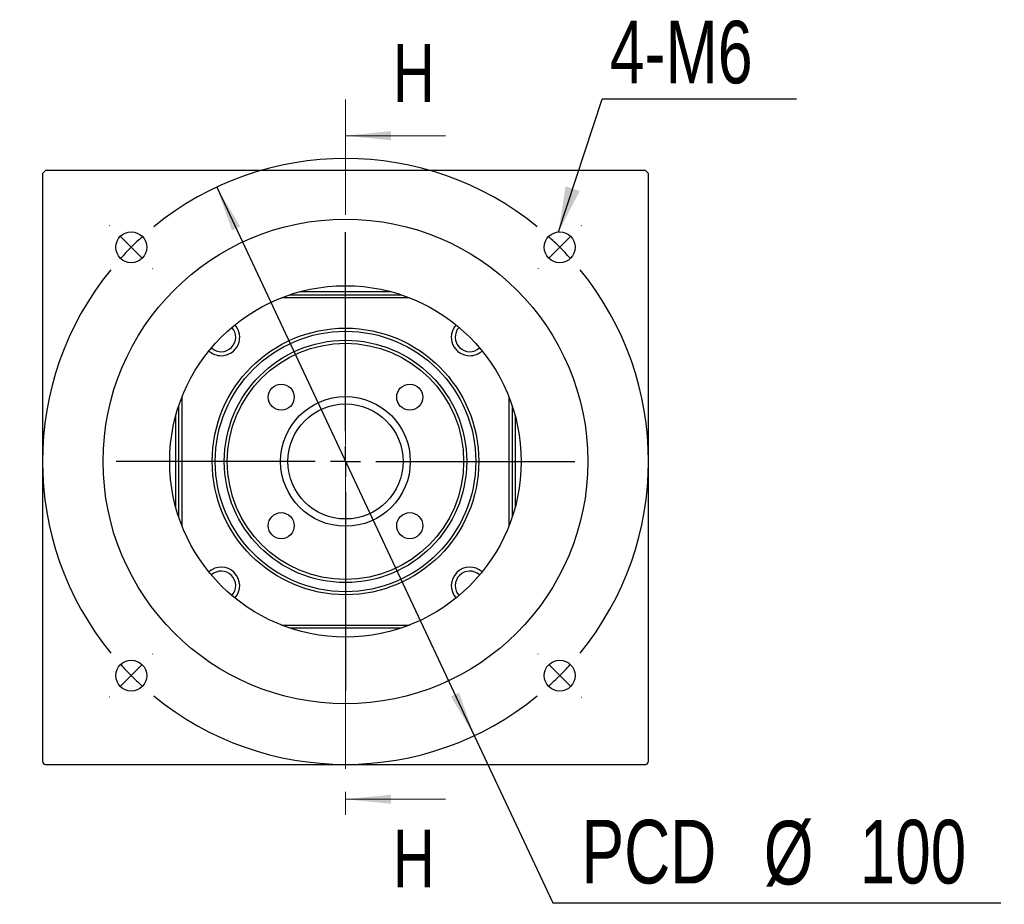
# Model space of a CAD drawing. Header units: millimetres. Extents: x 46 to 280, y 18 to 196.
# Tile 1 of 7: x 47 to 102, y 31 to 80. Entities that reach past the tile are written whole.
import ezdxf

# ---------------------------------------------------------------- set-up
doc = ezdxf.new("R2010")
doc.units = ezdxf.units.MM
doc.linetypes.add('CENTER', pattern=[10.16, 6.35, -1.27, 1.27, -1.27])
doc.layers.add('FORMAT', color=7, linetype='Continuous')
doc.styles.add('SLDTEXTSTYLE0', font='TXT', dxfattribs={"width": 0.75})
doc.dimstyles.new('SLDDIMSTYLE4', dxfattribs={"dimtxt": 0.18, "dimasz": 2.5, "dimexe": 0, "dimexo": 0.0625, "dimgap": 0, "dimtad": 0, "dimtih": 1, "dimtoh": 1, "dimdec": 0, "dimrnd": 1e-09, "dimzin": 0, "dimdsep": 46, "dimtxsty": 'Standard', "dimsah": 1, "dimcen": 0.09, "dimadec": 0, "dimazin": 0, "dimtfac": 2.5, "dimtdec": 0, "dimtofl": 0, "dimtmove": 0, "dimatfit": 3, "dimfxl": 0, "dimfrac": 2, "dimtolj": 1, "dimtzin": 0, "dimarcsym": 0})
doc.dimstyles.new('SLDDIMSTYLE5', dxfattribs={"dimtxt": 3.5, "dimasz": 2.5, "dimexe": 0, "dimexo": 0.0625, "dimgap": 0.875, "dimtad": 0, "dimtih": 1, "dimtoh": 1, "dimlfac": 3, "dimrnd": 1e-09, "dimzin": 12, "dimdsep": 46, "dimtxsty": 'SLDTEXTSTYLE0', "dimsah": 1, "dimcen": 0, "dimadec": 0, "dimazin": 3, "dimtfac": 1, "dimtmove": 0, "dimatfit": 3, "dimfxl": 0, "dimfrac": 2, "dimtolj": 1, "dimtzin": 12, "dimarcsym": 0})

# ---------------------------------------------------------------- blocks, each defined once
blk = doc.blocks.new('_D_6')
at = {"layer": 'FORMAT', "color": 7}
for p, q in [((58.295, 70.875), (72.459, 40.701)), ((72.459, 40.701), (76.777, 31.502)), ((76.777, 31.502), (101.424, 31.502))]:
    blk.add_line(p, q, dxfattribs=at)
for points in [[(58.295, 70.875), (59.131, 68.506), (59.583, 68.718)], [(72.459, 40.701), (71.623, 43.07), (71.17, 42.857)]]:
    blk.add_solid(points, dxfattribs=at)
at = {"layer": 'FORMAT', "color": 7, "char_height": 3.5, "attachment_point": 1, "style": 'SLDTEXTSTYLE0'}
for s, insert in [('PCD', (78.364, 36.067)), ('%%c', (88.388, 36.014)), ('100', (93.666, 36.067))]:
    blk.add_mtext(s, dxfattribs=dict(at, insert=insert))
blk = doc.blocks.new('SW_NOTE_1')
at = {"layer": 'FORMAT', "color": 0}
blk.add_line((10.694, 0), (0, 0), dxfattribs=at)
at = {"layer": 'FORMAT', "color": 0, "insert": (0.425, 4.311), "char_height": 3.4396, "attachment_point": 1, "style": 'SLDTEXTSTYLE0'}
blk.add_mtext('4-M6', dxfattribs=at)
blk = doc.blocks.new('SW_CENTERMARKSYMBOL_4')
at = {"layer": 'FORMAT', "color": 0}
for p, q in [((0, 1.667), (0, 12.618)), ((0, 0), (0, 0.833)), ((-1.667, 0), (-12.618, 0)), ((0, 0), (-0.833, 0)), ((0, 0), (0, -0.833)), ((0, 0), (0.833, 0)), ((1.667, 0), (12.618, 0)), ((0, -1.667), (0, -12.618))]:
    blk.add_line(p, q, dxfattribs=at)
blk = doc.blocks.new('SW_CENTERMARKSYMBOL_5')
at = {"layer": 'FORMAT', "color": 0}
for p, q in [((-24.749, 1.179), (-24.761, 1.19)), ((1.179, 1.179), (1.19, 1.19)), ((-23.57, 0), (-24.159, 0.589)), ((-11.785, -10.118), (-11.785, 0.833)), ((0, 0), (0.589, 0.589)), ((0, 0), (-0.589, -0.589)), ((-23.57, 0), (-22.981, -0.589)), ((-22.392, -1.179), (-22.38, -1.19)), ((-1.179, -1.179), (-1.19, -1.19)), ((-11.785, -11.785), (-11.785, -10.952)), ((-13.452, -11.785), (-24.404, -11.785)), ((-11.785, -11.785), (-12.618, -11.785)), ((-11.785, -11.785), (-11.785, -12.618)), ((-11.785, -11.785), (-10.952, -11.785)), ((-10.118, -11.785), (0.833, -11.785)), ((-11.785, -13.452), (-11.785, -24.404)), ((-22.392, -22.392), (-22.38, -22.38)), ((-1.179, -22.392), (-1.19, -22.38)), ((-23.57, -23.57), (-22.981, -22.981)), ((0, -23.57), (-0.589, -22.981)), ((-23.57, -23.57), (-24.159, -24.159)), ((0, -23.57), (0.589, -24.159)), ((-24.749, -24.749), (-24.761, -24.761)), ((1.179, -24.749), (1.19, -24.761))]:
    blk.add_line(p, q, dxfattribs=at)
for start, end in [(50.7296, 129.2704), (132.1352, 135), (45, 47.8648), (42.1352, 45), (135, 137.8648), (140.7296, 219.2704), (320.7296, 39.2704), (222.1352, 225), (315, 317.8648), (225, 227.8648), (312.1352, 315), (230.7296, 309.2704)]:
    blk.add_arc((-11.785, -11.785), 16.667, start, end, dxfattribs=at)

msp = doc.modelspace()

# ---------------------------------------------------------------- linework, layer by layer
at = {"color": 7, "linetype": 'CENTER', "lineweight": 18}
msp.add_line((65.3766, 75.7077), (65.3766, 35.201), dxfattribs=at)
at = {"color": 7, "linetype": 'Continuous', "lineweight": 18}
for p, q in [((70.8766, 73.7077), (65.3766, 73.7077)), ((70.8766, 37.201), (65.3766, 37.201))]:
    msp.add_line(p, q, dxfattribs=at)
at = {"color": 7, "linetype": 'Continuous', "lineweight": 25}
for p, q in [((48.7099, 71.621), (48.8766, 71.7877)), ((48.7099, 71.621), (48.7099, 39.2877)), ((81.8766, 71.7877), (48.8766, 71.7877)), ((81.8766, 71.7877), (82.0433, 71.621)), ((82.0433, 39.2877), (82.0433, 71.621)), ((67.8932, 65.121), (62.86, 65.121)), ((68.9043, 64.7877), (61.8489, 64.7877)), ((62.308, 64.9543), (68.4453, 64.9543)), ((56.3766, 59.3153), (56.3766, 52.26)), ((74.3766, 52.26), (74.3766, 59.3153)), ((56.2099, 52.719), (56.2099, 58.8563)), ((74.5433, 58.8563), (74.5433, 52.719)), ((56.0433, 53.2711), (56.0433, 58.3043)), ((74.7099, 58.3043), (74.7099, 53.2711)), ((61.8489, 46.7877), (68.9043, 46.7877)), ((68.4453, 46.621), (62.308, 46.621)), ((48.8766, 39.121), (81.8766, 39.121))]:
    msp.add_line(p, q, dxfattribs=at)
for centre, radius in [((65.3766, 55.7877), 13.3333), ((53.5915, 67.5728), 0.85), ((77.1617, 67.5728), 0.85), ((65.3766, 55.7877), 9.6667), ((65.3766, 55.7877), 7.3333), ((65.3766, 55.7877), 7.1667), ((65.3766, 55.7877), 6.6667), ((65.3766, 55.7877), 6.5), ((61.8411, 59.3232), 0.7167), ((68.9121, 59.3232), 0.7167), ((65.3766, 55.7877), 3.5667), ((65.3766, 55.7877), 3.1667), ((61.8411, 52.2521), 0.7167), ((68.9121, 52.2521), 0.7167), ((53.5915, 44.0026), 0.85), ((77.1617, 44.0026), 0.85)]:
    msp.add_circle(centre, radius, dxfattribs=at)
for centre, radius, start, end in [((58.5412, 62.623), 0.8, 227.37154, 42.62846), ((58.5412, 62.623), 1.0167, 270, 41.98564), ((72.212, 62.623), 1.0167, 138.01436, 270), ((72.212, 62.623), 0.8, 137.37154, 312.62846), ((58.5412, 62.623), 1.0167, 228.01436, 270), ((72.212, 62.623), 1.0167, 270, 311.98564), ((58.5412, 48.9523), 1.0167, 318.01436, 131.98564), ((72.212, 48.9523), 1.0167, 48.01436, 221.98564), ((58.5412, 48.9523), 0.8, 317.37154, 132.62846), ((72.212, 48.9523), 0.8, 47.37154, 222.62846), ((48.8766, 39.2877), 0.1667, 180, 270), ((81.8766, 39.2877), 0.1667, 270, 0)]:
    msp.add_arc(centre, radius, start, end, dxfattribs=at)
at = {"color": 7, "linetype": 'Continuous', "lineweight": 18}
for points in [[(65.3766, 73.7077), (67.8766, 73.4577), (67.8766, 73.9577)], [(65.3766, 37.201), (67.8766, 36.951), (67.8766, 37.451)]]:
    msp.add_solid(points, dxfattribs=at)

# ---------------------------------------------------------------- block references
at = {"layer": 'FORMAT', "color": 7}
for name, p in [('SW_NOTE_1', (79.4872, 75.7208)), ('SW_CENTERMARKSYMBOL_5', (77.1617, 67.5728)), ('SW_CENTERMARKSYMBOL_4', (65.3766, 55.7877))]:
    msp.add_blockref(name, p, dxfattribs=at)

# ---------------------------------------------------------------- texts
at = {"color": 7, "linetype": 'Continuous', "char_height": 3.175, "attachment_point": 1, "style": 'SLDTEXTSTYLE0'}
for insert in [(67.9868, 78.7477), (67.9868, 35.5227)]:
    msp.add_mtext('H', dxfattribs=dict(at, insert=insert))

# ---------------------------------------------------------------- dimensions: what is measured, and where the dimension line sits
at = {"layer": 'FORMAT', "color": 7}
dim = msp.add_diameter_dim_2p(p1=(72.4587, 40.7005), p2=(58.2945, 70.8748), text='PCD<>', dimstyle='SLDDIMSTYLE5', dxfattribs=at)
dim.commit()
dim.dimension.update_dxf_attribs({"geometry": '_D_6', "text_midpoint": (89.8942, 34.3071), "dimtype": 163})

# ---------------------------------------------------------------- leaders
msp.add_leader([(77.0956, 68.4202), (79.4872, 75.7208)], dimstyle='SLDDIMSTYLE4', dxfattribs=at)

doc.saveas('drawing.dxf')
